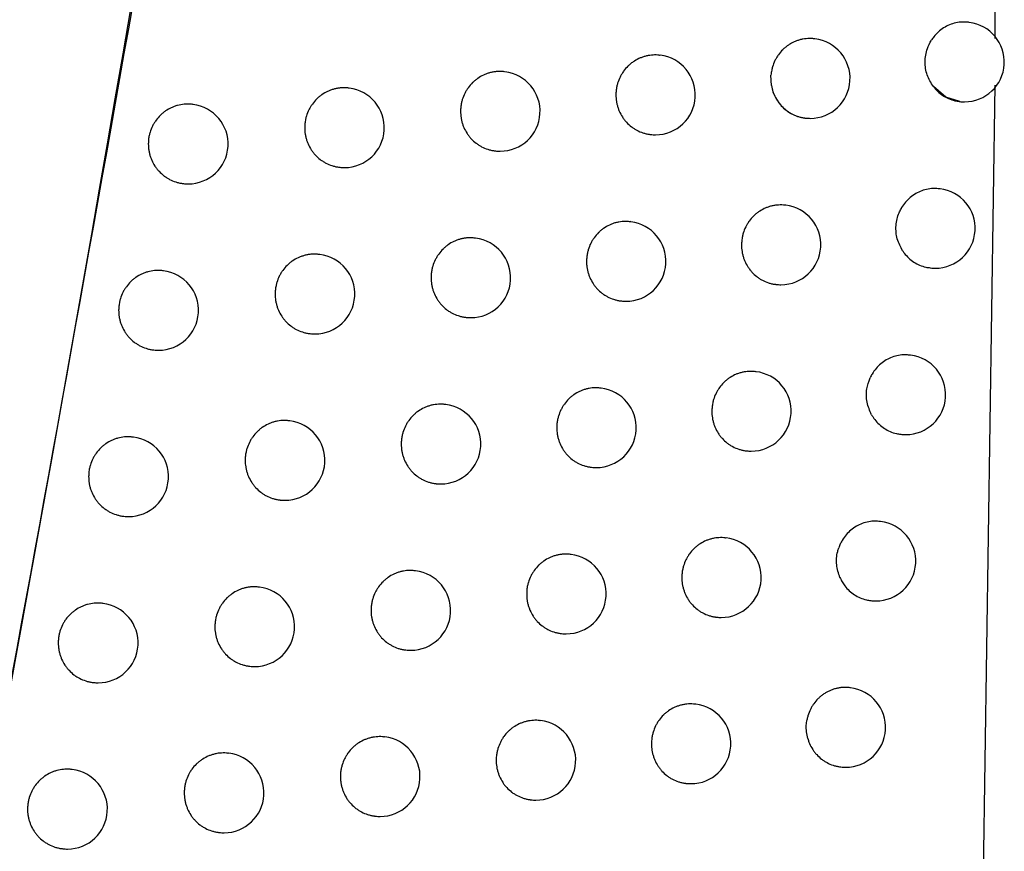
# Model space of a CAD drawing. Header units: millimetres. Extents: x -0.66 to 0.91, y -0.4 to 0.64.
# Tile 38 of 171: x -0.1163 to -0.1039, y 0.0523 to 0.0627. Entities that reach past the tile are written whole.
import ezdxf

# ---------------------------------------------------------------- set-up
doc = ezdxf.new("R2010")
doc.units = ezdxf.units.MM
doc.layers.add('FORMAT', color=7, linetype='Continuous')

msp = doc.modelspace()

# ---------------------------------------------------------------- linework, layer by layer
at = {"layer": 'FORMAT', "color": 7, "linetype": 'Continuous', "lineweight": 25}
for p, q in [((-0.10406, 0.062456), (-0.104149, 0.084525)), ((-0.104387, 0.062657), (-0.104396, 0.062658)), ((-0.106322, 0.06245), (-0.10633, 0.062451)), ((-0.108263, 0.062243), (-0.108271, 0.062244)), ((-0.11021, 0.062037), (-0.110218, 0.062038)), ((-0.106868, 0.061865), (-0.106874, 0.061995)), ((-0.112164, 0.061832), (-0.112172, 0.061833)), ((-0.10453, 0.029505), (-0.104062, 0.061868)), ((-0.104512, 0.061665), (-0.104506, 0.061664)), ((-0.114124, 0.061628), (-0.114132, 0.061629)), ((-0.106447, 0.061457), (-0.106441, 0.061457)), ((-0.108388, 0.061251), (-0.108382, 0.06125)), ((-0.110336, 0.061045), (-0.110329, 0.061044)), ((-0.11229, 0.06084), (-0.112283, 0.060839)), ((-0.11425, 0.060636), (-0.114243, 0.060635)), ((-0.104753, 0.060569), (-0.104761, 0.06057)), ((-0.106689, 0.060362), (-0.106697, 0.060363)), ((-0.108631, 0.060156), (-0.108639, 0.060157)), ((-0.11058, 0.05995), (-0.110588, 0.059951)), ((-0.112535, 0.059745), (-0.112543, 0.059746)), ((-0.114496, 0.059541), (-0.114504, 0.059542)), ((-0.104878, 0.059577), (-0.104872, 0.059576)), ((-0.106814, 0.05937), (-0.106808, 0.059369)), ((-0.108757, 0.059163), (-0.10875, 0.059163)), ((-0.110706, 0.058958), (-0.110699, 0.058957)), ((-0.112661, 0.058753), (-0.112654, 0.058752)), ((-0.114622, 0.058549), (-0.114615, 0.058548)), ((-0.105123, 0.058482), (-0.105132, 0.058483)), ((-0.10706, 0.058275), (-0.107069, 0.058276)), ((-0.109004, 0.058069), (-0.109012, 0.05807)), ((-0.110954, 0.057863), (-0.110962, 0.057864)), ((-0.11291, 0.057659), (-0.112918, 0.05766)), ((-0.114873, 0.057455), (-0.11488, 0.057456)), ((-0.105248, 0.05749), (-0.105242, 0.057489)), ((-0.107186, 0.057283), (-0.107179, 0.057282)), ((-0.10913, 0.057077), (-0.109123, 0.057076)), ((-0.11108, 0.056871), (-0.111073, 0.056871)), ((-0.113036, 0.056667), (-0.113029, 0.056666)), ((-0.114998, 0.056463), (-0.114992, 0.056462)), ((-0.105498, 0.056396), (-0.105506, 0.056397)), ((-0.107437, 0.056189), (-0.107445, 0.05619)), ((-0.109382, 0.055983), (-0.10939, 0.055984)), ((-0.111333, 0.055778), (-0.111341, 0.055779)), ((-0.11329, 0.055573), (-0.113298, 0.055574)), ((-0.115253, 0.055369), (-0.115261, 0.05537)), ((-0.105623, 0.055404), (-0.105617, 0.055403)), ((-0.107562, 0.055197), (-0.107556, 0.055196)), ((-0.109507, 0.054991), (-0.109501, 0.05499)), ((-0.111459, 0.054786), (-0.111452, 0.054785)), ((-0.113416, 0.054581), (-0.113409, 0.05458)), ((-0.115379, 0.054377), (-0.115372, 0.054376)), ((-0.105877, 0.054311), (-0.105886, 0.054312)), ((-0.107817, 0.054104), (-0.107826, 0.054105)), ((-0.109764, 0.053898), (-0.109772, 0.053899)), ((-0.111716, 0.053693), (-0.111724, 0.053694)), ((-0.113674, 0.053488), (-0.113682, 0.053489)), ((-0.115639, 0.053285), (-0.115646, 0.053286)), ((-0.106002, 0.053319), (-0.105996, 0.053318)), ((-0.107943, 0.053112), (-0.107936, 0.053111)), ((-0.109889, 0.052906), (-0.109883, 0.052905)), ((-0.111842, 0.052701), (-0.111835, 0.0527)), ((-0.1138, 0.052496), (-0.113793, 0.052496)), ((-0.115765, 0.052293), (-0.115758, 0.052292))]:
    msp.add_line(p, q, dxfattribs=at)
at = {"layer": 'FORMAT', "color": 7, "linetype": 'Continuous', "lineweight": 25, "flags": 128}
msp.add_lwpolyline([(-0.104506, 0.061664), (-0.104678, 0.061718), (-0.104836, 0.061852)], dxfattribs=at)
at = {"layer": 'FORMAT', "color": 7, "linetype": 'Continuous', "lineweight": 25}
for centre, radius, start, end in [((-0.104446, 0.06216), 0.0005, 270, 83.1656), ((-0.106381, 0.061953), 0.0005, 270, 83.1656), ((-0.108322, 0.061747), 0.0005, 270, 83.1656), ((-0.11027, 0.061541), 0.0005, 270, 83.1656), ((-0.112224, 0.061336), 0.0005, 270, 83.1656), ((-0.10638, 0.061948), 0.000495, 189.6534, 263.0193), ((-0.104446, 0.06216), 0.0005, 263.1656, 270), ((-0.114184, 0.061131), 0.0005, 270, 83.1656), ((-0.106381, 0.061953), 0.0005, 263.1656, 270), ((-0.108322, 0.061747), 0.0005, 263.1656, 270), ((-0.11027, 0.061541), 0.0005, 263.1656, 270), ((-0.112224, 0.061336), 0.0005, 263.1656, 270), ((-0.114184, 0.061131), 0.0005, 263.1656, 270), ((-0.104812, 0.060073), 0.0005, 270, 83.1656), ((-0.106748, 0.059866), 0.0005, 270, 83.1656), ((-0.108691, 0.059659), 0.0005, 270, 83.1656), ((-0.110639, 0.059453), 0.0005, 270, 83.1656), ((-0.112594, 0.059249), 0.0005, 270, 83.1656), ((-0.114556, 0.059044), 0.0005, 270, 83.1656), ((-0.104812, 0.060073), 0.0005, 263.1656, 270), ((-0.106748, 0.059866), 0.0005, 263.1656, 270), ((-0.108691, 0.059659), 0.0005, 263.1656, 270), ((-0.110639, 0.059453), 0.0005, 263.1656, 270), ((-0.112594, 0.059249), 0.0005, 263.1656, 270), ((-0.114556, 0.059044), 0.0005, 263.1656, 270), ((-0.105182, 0.057986), 0.0005, 270, 83.1656), ((-0.10712, 0.057779), 0.0005, 270, 83.1656), ((-0.109064, 0.057573), 0.0005, 270, 83.1656), ((-0.111014, 0.057367), 0.0005, 270, 83.1656), ((-0.11297, 0.057162), 0.0005, 270, 83.1656), ((-0.114932, 0.056958), 0.0005, 270, 83.1656), ((-0.105182, 0.057986), 0.0005, 263.1656, 270), ((-0.10712, 0.057779), 0.0005, 263.1656, 270), ((-0.109064, 0.057573), 0.0005, 263.1656, 270), ((-0.111014, 0.057367), 0.0005, 263.1656, 270), ((-0.11297, 0.057162), 0.0005, 263.1656, 270), ((-0.114932, 0.056958), 0.0005, 263.1656, 270), ((-0.105557, 0.0559), 0.0005, 270, 83.1656), ((-0.107496, 0.055693), 0.0005, 270, 83.1656), ((-0.109441, 0.055487), 0.0005, 270, 83.1656), ((-0.111392, 0.055281), 0.0005, 270, 83.1656), ((-0.11335, 0.055077), 0.0005, 270, 83.1656), ((-0.115313, 0.054873), 0.0005, 270, 83.1656), ((-0.105557, 0.0559), 0.0005, 263.1656, 270), ((-0.107496, 0.055693), 0.0005, 263.1656, 270), ((-0.109441, 0.055487), 0.0005, 263.1656, 270), ((-0.111392, 0.055281), 0.0005, 263.1656, 270), ((-0.11335, 0.055077), 0.0005, 263.1656, 270), ((-0.115313, 0.054873), 0.0005, 263.1656, 270), ((-0.105936, 0.053814), 0.0005, 270, 83.1656), ((-0.107877, 0.053608), 0.0005, 270, 83.1656), ((-0.109823, 0.053402), 0.0005, 270, 83.1656), ((-0.111776, 0.053197), 0.0005, 270, 83.1656), ((-0.113734, 0.052992), 0.0005, 270, 83.1656), ((-0.115698, 0.052788), 0.0005, 270, 83.1656), ((-0.105936, 0.053814), 0.0005, 263.1656, 270), ((-0.107877, 0.053608), 0.0005, 263.1656, 270), ((-0.109823, 0.053402), 0.0005, 263.1656, 270), ((-0.111776, 0.053197), 0.0005, 263.1656, 270), ((-0.113734, 0.052992), 0.0005, 263.1656, 270), ((-0.115698, 0.052788), 0.0005, 263.1656, 270)]:
    msp.add_arc(centre, radius, start, end, dxfattribs=at)
for points, knots in [([(-0.123089, 0.021373), (-0.12168, 0.027961), (-0.118862, 0.041138), (-0.115148, 0.061018), (-0.111776, 0.080972), (-0.109875, 0.094334), (-0.108924, 0.101017)], [0, 0, 0, 0, 0.2497425, 0.4995875, 0.7497419, 1, 1, 1, 1]), ([(-0.109991, 0.093432), (-0.111866, 0.08133), (-0.114736, 0.062808), (-0.119345, 0.03881), (-0.121918, 0.026898), (-0.123119, 0.021337)], [0, 0, 0, 0, 0.501217, 0.767133, 1, 1, 1, 1]), ([(-0.104396, 0.062658), (-0.104421, 0.06266), (-0.104475, 0.062664), (-0.104555, 0.062652), (-0.104635, 0.062627), (-0.104708, 0.062589), (-0.104775, 0.062538), (-0.104826, 0.062484), (-0.104851, 0.062447), (-0.10486, 0.062433)], [0, 0, 0, 0, 0.1424414, 0.2973232, 0.44817, 0.6034154, 0.7538028, 0.908607, 1, 1, 1, 1]), ([(-0.10633, 0.06245), (-0.106336, 0.062451), (-0.106356, 0.062454), (-0.10639, 0.062454), (-0.106431, 0.062453), (-0.106472, 0.062447), (-0.106512, 0.062438), (-0.106552, 0.062425), (-0.10659, 0.062409), (-0.106627, 0.06239), (-0.106662, 0.062367), (-0.106695, 0.062342), (-0.106737, 0.062304), (-0.106773, 0.062261), (-0.106804, 0.062214), (-0.106831, 0.062165), (-0.106851, 0.062112), (-0.106867, 0.062051), (-0.106871, 0.062016), (-0.106874, 0.061995)], [0, 0, 0, 0, 0.023475, 0.077206, 0.129238, 0.18163, 0.235161, 0.289087, 0.341114, 0.393503, 0.447039, 0.500972, 0.552829, 0.658321, 0.712085, 0.763692, 0.868673, 0.922175, 1, 1, 1, 1]), ([(-0.104836, 0.061852), (-0.104865, 0.061899), (-0.104924, 0.061993), (-0.104947, 0.062163), (-0.104924, 0.062315), (-0.104879, 0.062398), (-0.10486, 0.062433)], [0, 0, 0, 0, 0.269939, 0.539878, 0.809842, 1, 1, 1, 1]), ([(-0.108271, 0.062243), (-0.108278, 0.062244), (-0.108298, 0.062248), (-0.108332, 0.062248), (-0.108373, 0.062246), (-0.108414, 0.06224), (-0.108454, 0.062231), (-0.108494, 0.062218), (-0.108545, 0.062197), (-0.108593, 0.062169), (-0.108638, 0.062135), (-0.108679, 0.062098), (-0.108716, 0.062055), (-0.108746, 0.062008), (-0.108773, 0.061959), (-0.108794, 0.061906), (-0.108809, 0.061848), (-0.108817, 0.061799), (-0.108818, 0.061764), (-0.108818, 0.061747)], [0, 0, 0, 0, 0.0233892, 0.0743717, 0.1236722, 0.1733148, 0.2240371, 0.2751327, 0.3244273, 0.4246969, 0.4757934, 0.524987, 0.6250543, 0.6760497, 0.7250973, 0.8248671, 0.8757101, 0.9375092, 1, 1, 1, 1]), ([(-0.110219, 0.062037), (-0.110225, 0.062038), (-0.110246, 0.062042), (-0.11028, 0.062042), (-0.110321, 0.06204), (-0.110362, 0.062034), (-0.110403, 0.062025), (-0.110442, 0.062012), (-0.110494, 0.061991), (-0.110542, 0.061963), (-0.110586, 0.061929), (-0.110628, 0.061892), (-0.110664, 0.061849), (-0.110695, 0.061802), (-0.110722, 0.061753), (-0.110743, 0.061701), (-0.110758, 0.061643), (-0.110766, 0.061594), (-0.110767, 0.061559), (-0.110767, 0.061541)], [0, 0, 0, 0, 0.02425, 0.075177, 0.124374, 0.173913, 0.224529, 0.275517, 0.324709, 0.424767, 0.475754, 0.524892, 0.624841, 0.675774, 0.724835, 0.824629, 0.875481, 0.937394, 1, 1, 1, 1]), ([(-0.112172, 0.061832), (-0.112179, 0.061833), (-0.1122, 0.061837), (-0.112234, 0.061837), (-0.112276, 0.061835), (-0.112317, 0.061829), (-0.112357, 0.06182), (-0.112397, 0.061807), (-0.112448, 0.061786), (-0.112497, 0.061758), (-0.112541, 0.061724), (-0.112583, 0.061687), (-0.11262, 0.061644), (-0.11265, 0.061598), (-0.112677, 0.061548), (-0.112698, 0.061496), (-0.112713, 0.061438), (-0.112721, 0.061389), (-0.112722, 0.061354), (-0.112723, 0.061336)], [0, 0, 0, 0, 0.024856, 0.075744, 0.124869, 0.174334, 0.224875, 0.275788, 0.32491, 0.424823, 0.475735, 0.524835, 0.624705, 0.675594, 0.724665, 0.824476, 0.875335, 0.937321, 1, 1, 1, 1]), ([(-0.106868, 0.061865), (-0.106862, 0.061839), (-0.106854, 0.0618), (-0.106829, 0.061737), (-0.106803, 0.061687), (-0.106771, 0.061642), (-0.106735, 0.0616), (-0.106695, 0.061562), (-0.10665, 0.061531), (-0.106603, 0.061503), (-0.106552, 0.061481), (-0.106499, 0.061466), (-0.106468, 0.06146), (-0.106451, 0.061458), (-0.106447, 0.061458)], [0, 0, 0, 0, 0.12371, 0.1883, 0.31967, 0.386604, 0.451318, 0.582927, 0.649976, 0.714981, 0.84718, 0.914528, 0.979845, 1, 1, 1, 1]), ([(-0.104836, 0.061852), (-0.104836, 0.061851), (-0.104819, 0.06183), (-0.104782, 0.061788), (-0.104717, 0.061738), (-0.104645, 0.061699), (-0.104576, 0.061674), (-0.10453, 0.061668), (-0.104512, 0.061666)], [0, 0, 0, 0, 0.0016477, 0.2112431, 0.4268396, 0.6378323, 0.8548596, 1, 1, 1, 1]), ([(-0.108818, 0.061747), (-0.108818, 0.061733), (-0.108817, 0.061705), (-0.108812, 0.061664), (-0.108804, 0.061622), (-0.108792, 0.061582), (-0.108772, 0.06153), (-0.108745, 0.061481), (-0.108713, 0.061435), (-0.108677, 0.061393), (-0.108636, 0.061355), (-0.108591, 0.061324), (-0.108544, 0.061296), (-0.108493, 0.061274), (-0.10844, 0.06126), (-0.108409, 0.061253), (-0.108392, 0.061252), (-0.108388, 0.061252)], [0, 0, 0, 0, 0.056829, 0.114053, 0.172523, 0.231423, 0.288252, 0.403837, 0.462731, 0.519624, 0.635334, 0.694287, 0.751335, 0.867359, 0.926472, 0.983691, 1, 1, 1, 1]), ([(-0.114132, 0.061627), (-0.114139, 0.061629), (-0.11416, 0.061633), (-0.114195, 0.061633), (-0.11425, 0.06163), (-0.114305, 0.06162), (-0.114358, 0.061603), (-0.11441, 0.061582), (-0.114458, 0.061554), (-0.114503, 0.06152), (-0.114544, 0.061483), (-0.114581, 0.06144), (-0.114612, 0.061393), (-0.114639, 0.061344), (-0.11466, 0.061292), (-0.114675, 0.061234), (-0.114683, 0.061185), (-0.114684, 0.06115), (-0.114685, 0.061132)], [0, 0, 0, 0, 0.025226, 0.076096, 0.125184, 0.225027, 0.275902, 0.324989, 0.424831, 0.475705, 0.524788, 0.624623, 0.675494, 0.724573, 0.824399, 0.875266, 0.937286, 1, 1, 1, 1]), ([(-0.110767, 0.061541), (-0.110767, 0.061527), (-0.110766, 0.0615), (-0.110761, 0.061458), (-0.110753, 0.061417), (-0.110741, 0.061376), (-0.110721, 0.061324), (-0.110694, 0.061275), (-0.110662, 0.061229), (-0.110626, 0.061187), (-0.110584, 0.061149), (-0.110539, 0.061118), (-0.110491, 0.06109), (-0.11044, 0.061068), (-0.110387, 0.061054), (-0.110356, 0.061047), (-0.110339, 0.061046), (-0.110336, 0.061046)], [0, 0, 0, 0, 0.056931, 0.114257, 0.172831, 0.231836, 0.288766, 0.404561, 0.463563, 0.520524, 0.636378, 0.695407, 0.752448, 0.868461, 0.927572, 0.984705, 1, 1, 1, 1]), ([(-0.112723, 0.061336), (-0.112723, 0.061322), (-0.112722, 0.061295), (-0.112717, 0.061253), (-0.112708, 0.061212), (-0.112696, 0.061171), (-0.112676, 0.061119), (-0.112649, 0.06107), (-0.112616, 0.061024), (-0.11258, 0.060982), (-0.112539, 0.060944), (-0.112493, 0.060912), (-0.112445, 0.060885), (-0.112394, 0.060863), (-0.112341, 0.060849), (-0.11231, 0.060842), (-0.112293, 0.060841), (-0.11229, 0.060841)], [0, 0, 0, 0, 0.057, 0.114397, 0.173041, 0.232117, 0.289118, 0.405055, 0.46413, 0.521139, 0.637092, 0.696175, 0.753211, 0.869221, 0.928332, 0.985407, 1, 1, 1, 1]), ([(-0.114685, 0.061132), (-0.114684, 0.061118), (-0.114684, 0.061091), (-0.114678, 0.061049), (-0.11467, 0.061007), (-0.114658, 0.060967), (-0.114637, 0.060915), (-0.114611, 0.060865), (-0.114578, 0.06082), (-0.114541, 0.060777), (-0.1145, 0.06074), (-0.114454, 0.060708), (-0.114406, 0.06068), (-0.114355, 0.060658), (-0.114301, 0.060644), (-0.11427, 0.060637), (-0.114253, 0.060637), (-0.11425, 0.060637)], [0, 0, 0, 0, 0.057038, 0.114472, 0.173155, 0.23227, 0.289308, 0.405323, 0.464437, 0.521474, 0.637486, 0.6966, 0.753639, 0.869654, 0.928769, 0.985814, 1, 1, 1, 1]), ([(-0.104762, 0.060569), (-0.104781, 0.060571), (-0.104828, 0.060576), (-0.104902, 0.060568), (-0.104982, 0.060547), (-0.105058, 0.060511), (-0.105126, 0.060463), (-0.105186, 0.060403), (-0.105223, 0.060353), (-0.10524, 0.060323), (-0.105242, 0.060318)], [0, 0, 0, 0, 0.103722, 0.246249, 0.392907, 0.535436, 0.682132, 0.824044, 0.970126, 1, 1, 1, 1]), ([(-0.106697, 0.060362), (-0.106704, 0.060363), (-0.106723, 0.060367), (-0.106757, 0.060367), (-0.106798, 0.060365), (-0.106839, 0.060359), (-0.10688, 0.06035), (-0.106919, 0.060337), (-0.10697, 0.060316), (-0.107019, 0.060288), (-0.107063, 0.060254), (-0.107104, 0.060217), (-0.107141, 0.060174), (-0.107171, 0.060127), (-0.107198, 0.060078), (-0.107219, 0.060025), (-0.107233, 0.059967), (-0.107241, 0.059918), (-0.107242, 0.059883), (-0.107243, 0.059866)], [0, 0, 0, 0, 0.0225355, 0.0735697, 0.1229722, 0.1727174, 0.2235443, 0.2747454, 0.3241429, 0.4246245, 0.475831, 0.525082, 0.6252703, 0.6763304, 0.7253651, 0.8251126, 0.8759471, 0.9376282, 1, 1, 1, 1]), ([(-0.10522, 0.05979), (-0.105247, 0.059839), (-0.105299, 0.059937), (-0.105312, 0.060108), (-0.105284, 0.060237), (-0.10525, 0.060302), (-0.105242, 0.060318)], [0, 0, 0, 0, 0.301002, 0.602003, 0.903028, 1, 1, 1, 1]), ([(-0.10864, 0.060155), (-0.108646, 0.060156), (-0.108666, 0.06016), (-0.1087, 0.06016), (-0.108742, 0.060158), (-0.108782, 0.060153), (-0.108823, 0.060144), (-0.108863, 0.060131), (-0.108914, 0.060109), (-0.108962, 0.060081), (-0.109006, 0.060048), (-0.109048, 0.06001), (-0.109084, 0.059967), (-0.109115, 0.059921), (-0.109142, 0.059871), (-0.109163, 0.059819), (-0.109177, 0.059761), (-0.109185, 0.059712), (-0.109187, 0.059677), (-0.109187, 0.059659)], [0, 0, 0, 0, 0.023589, 0.07456, 0.123837, 0.173456, 0.224154, 0.275225, 0.324496, 0.424718, 0.475789, 0.52497, 0.62501, 0.675991, 0.725041, 0.824816, 0.875661, 0.937485, 1, 1, 1, 1]), ([(-0.110588, 0.05995), (-0.110595, 0.059951), (-0.110615, 0.059955), (-0.11065, 0.059955), (-0.110691, 0.059953), (-0.110732, 0.059947), (-0.110773, 0.059938), (-0.110812, 0.059925), (-0.110864, 0.059904), (-0.110912, 0.059876), (-0.110956, 0.059842), (-0.110998, 0.059805), (-0.111034, 0.059762), (-0.111065, 0.059715), (-0.111092, 0.059666), (-0.111113, 0.059613), (-0.111128, 0.059555), (-0.111136, 0.059507), (-0.111137, 0.059472), (-0.111137, 0.059454)], [0, 0, 0, 0, 0.024385, 0.075304, 0.124485, 0.174008, 0.224607, 0.275579, 0.324756, 0.424782, 0.475752, 0.524882, 0.624813, 0.675736, 0.7248, 0.824597, 0.875451, 0.937379, 1, 1, 1, 1]), ([(-0.107243, 0.059866), (-0.107243, 0.059852), (-0.107242, 0.059824), (-0.107237, 0.059783), (-0.107229, 0.059741), (-0.107217, 0.059701), (-0.107197, 0.059649), (-0.10717, 0.0596), (-0.107138, 0.059555), (-0.107103, 0.059512), (-0.107062, 0.059475), (-0.107017, 0.059443), (-0.10697, 0.059415), (-0.106919, 0.059393), (-0.106866, 0.059379), (-0.106835, 0.059372), (-0.106818, 0.059371), (-0.106814, 0.059371)], [0, 0, 0, 0, 0.056726, 0.113847, 0.172212, 0.231006, 0.287732, 0.403107, 0.461892, 0.518717, 0.634283, 0.693159, 0.750215, 0.866251, 0.925366, 0.982671, 1, 1, 1, 1]), ([(-0.10522, 0.05979), (-0.105214, 0.05978), (-0.105192, 0.059749), (-0.105147, 0.0597), (-0.105082, 0.059649), (-0.105009, 0.05961), (-0.10494, 0.059586), (-0.104895, 0.059581), (-0.104877, 0.059579)], [0, 0, 0, 0, 0.080587, 0.274509, 0.47399, 0.669103, 0.869803, 1, 1, 1, 1]), ([(-0.112543, 0.059745), (-0.11255, 0.059746), (-0.112571, 0.05975), (-0.112605, 0.05975), (-0.112647, 0.059748), (-0.112688, 0.059742), (-0.112728, 0.059733), (-0.112768, 0.05972), (-0.112819, 0.059699), (-0.112868, 0.059671), (-0.112912, 0.059637), (-0.112954, 0.0596), (-0.112991, 0.059557), (-0.113022, 0.05951), (-0.113049, 0.059461), (-0.113069, 0.059409), (-0.113084, 0.059351), (-0.113092, 0.059302), (-0.113093, 0.059267), (-0.113094, 0.059249)], [0, 0, 0, 0, 0.024938, 0.075821, 0.124936, 0.174392, 0.224924, 0.275827, 0.32494, 0.424835, 0.475737, 0.524832, 0.624692, 0.675577, 0.724649, 0.824461, 0.875321, 0.937314, 1, 1, 1, 1]), ([(-0.114504, 0.05954), (-0.114511, 0.059542), (-0.114532, 0.059546), (-0.114567, 0.059546), (-0.114622, 0.059543), (-0.114677, 0.059533), (-0.11473, 0.059516), (-0.114782, 0.059495), (-0.11483, 0.059467), (-0.114875, 0.059433), (-0.114916, 0.059396), (-0.114953, 0.059353), (-0.114984, 0.059306), (-0.115011, 0.059257), (-0.115032, 0.059205), (-0.115047, 0.059147), (-0.115055, 0.059098), (-0.115056, 0.059063), (-0.115057, 0.059045)], [0, 0, 0, 0, 0.025264, 0.076132, 0.125216, 0.225052, 0.275923, 0.325007, 0.424842, 0.475713, 0.524795, 0.624626, 0.675494, 0.724574, 0.8244, 0.875266, 0.937286, 1, 1, 1, 1]), ([(-0.109187, 0.059659), (-0.109187, 0.059646), (-0.109186, 0.059618), (-0.109181, 0.059576), (-0.109173, 0.059535), (-0.109161, 0.059495), (-0.10914, 0.059442), (-0.109114, 0.059393), (-0.109082, 0.059348), (-0.109046, 0.059305), (-0.109005, 0.059268), (-0.10896, 0.059236), (-0.108912, 0.059208), (-0.108861, 0.059186), (-0.108808, 0.059172), (-0.108778, 0.059165), (-0.10876, 0.059164), (-0.108757, 0.059164)], [0, 0, 0, 0, 0.056852, 0.1141, 0.172593, 0.231516, 0.288368, 0.404002, 0.46292, 0.519829, 0.635572, 0.694542, 0.751589, 0.867612, 0.926724, 0.983924, 1, 1, 1, 1]), ([(-0.111137, 0.059454), (-0.111137, 0.05944), (-0.111136, 0.059412), (-0.111131, 0.059371), (-0.111123, 0.059329), (-0.111111, 0.059289), (-0.111091, 0.059237), (-0.111064, 0.059187), (-0.111031, 0.059142), (-0.110995, 0.0591), (-0.110954, 0.059062), (-0.110909, 0.05903), (-0.110861, 0.059002), (-0.11081, 0.058981), (-0.110757, 0.058967), (-0.110726, 0.058959), (-0.110709, 0.058959), (-0.110705, 0.058959)], [0, 0, 0, 0, 0.056946, 0.114288, 0.172877, 0.231897, 0.288844, 0.40467, 0.463688, 0.520659, 0.636535, 0.695576, 0.752616, 0.868629, 0.92774, 0.984861, 1, 1, 1, 1]), ([(-0.113094, 0.059249), (-0.113094, 0.059235), (-0.113093, 0.059208), (-0.113088, 0.059166), (-0.113079, 0.059125), (-0.113067, 0.059084), (-0.113047, 0.059032), (-0.11302, 0.058982), (-0.112988, 0.058937), (-0.112951, 0.058895), (-0.11291, 0.058857), (-0.112864, 0.058825), (-0.112816, 0.058797), (-0.112765, 0.058776), (-0.112712, 0.058762), (-0.112681, 0.058755), (-0.112664, 0.058754), (-0.112661, 0.058754)], [0, 0, 0, 0, 0.057009, 0.114414, 0.173067, 0.232152, 0.289161, 0.405116, 0.4642, 0.521215, 0.637181, 0.69627, 0.753307, 0.869318, 0.928429, 0.985497, 1, 1, 1, 1]), ([(-0.115057, 0.059045), (-0.115056, 0.059031), (-0.115056, 0.059004), (-0.115051, 0.058962), (-0.115042, 0.058921), (-0.11503, 0.05888), (-0.115009, 0.058828), (-0.114983, 0.058778), (-0.11495, 0.058733), (-0.114914, 0.05869), (-0.114872, 0.058653), (-0.114826, 0.058621), (-0.114778, 0.058593), (-0.114727, 0.058571), (-0.114673, 0.058557), (-0.114642, 0.05855), (-0.114625, 0.05855), (-0.114622, 0.05855)], [0, 0, 0, 0, 0.057041, 0.114478, 0.173164, 0.232282, 0.289323, 0.405343, 0.464461, 0.521501, 0.637519, 0.696635, 0.753675, 0.869692, 0.928808, 0.985851, 1, 1, 1, 1]), ([(-0.105132, 0.058482), (-0.105151, 0.058484), (-0.105198, 0.058489), (-0.105273, 0.058481), (-0.105353, 0.05846), (-0.105429, 0.058424), (-0.105497, 0.058376), (-0.105557, 0.058317), (-0.105595, 0.058263), (-0.105618, 0.058222), (-0.105626, 0.058205), (-0.10563, 0.058197)], [0, 0, 0, 0, 0.097846, 0.231598, 0.369228, 0.502978, 0.640636, 0.773854, 0.91098, 0.95542, 1, 1, 1, 1]), ([(-0.107069, 0.058275), (-0.107075, 0.058276), (-0.107095, 0.05828), (-0.107129, 0.05828), (-0.10717, 0.058278), (-0.107211, 0.058272), (-0.107251, 0.058263), (-0.107291, 0.058251), (-0.107342, 0.058229), (-0.107391, 0.058201), (-0.107435, 0.058167), (-0.107476, 0.05813), (-0.107513, 0.058087), (-0.107543, 0.05804), (-0.10757, 0.057991), (-0.107591, 0.057938), (-0.107605, 0.05788), (-0.107613, 0.057831), (-0.107614, 0.057796), (-0.107615, 0.057779)], [0, 0, 0, 0, 0.022793, 0.073812, 0.123184, 0.1729, 0.223696, 0.274866, 0.324233, 0.424652, 0.475826, 0.52506, 0.625213, 0.676254, 0.725292, 0.825045, 0.875882, 0.937595, 1, 1, 1, 1]), ([(-0.105611, 0.057735), (-0.105633, 0.057786), (-0.105678, 0.057888), (-0.105681, 0.058054), (-0.105646, 0.058151), (-0.10563, 0.058197)], [0, 0, 0, 0, 0.3492, 0.698399, 1, 1, 1, 1]), ([(-0.109013, 0.058069), (-0.109019, 0.05807), (-0.109039, 0.058074), (-0.109074, 0.058074), (-0.109115, 0.058072), (-0.109156, 0.058066), (-0.109196, 0.058057), (-0.109236, 0.058044), (-0.109287, 0.058023), (-0.109335, 0.057995), (-0.10938, 0.057961), (-0.109421, 0.057924), (-0.109458, 0.057881), (-0.109488, 0.057834), (-0.109515, 0.057785), (-0.109536, 0.057732), (-0.109551, 0.057674), (-0.109559, 0.057625), (-0.10956, 0.05759), (-0.10956, 0.057573)], [0, 0, 0, 0, 0.023775, 0.074734, 0.123989, 0.173586, 0.224261, 0.27531, 0.32456, 0.424736, 0.475785, 0.524954, 0.624969, 0.675936, 0.724989, 0.824769, 0.875615, 0.937462, 1, 1, 1, 1]), ([(-0.110962, 0.057863), (-0.110969, 0.057864), (-0.11099, 0.057868), (-0.111024, 0.057868), (-0.111065, 0.057866), (-0.111106, 0.057861), (-0.111147, 0.057851), (-0.111187, 0.057839), (-0.111238, 0.057817), (-0.111286, 0.057789), (-0.111331, 0.057756), (-0.111372, 0.057718), (-0.111409, 0.057675), (-0.11144, 0.057629), (-0.111467, 0.057579), (-0.111487, 0.057527), (-0.111502, 0.057469), (-0.11151, 0.05742), (-0.111511, 0.057385), (-0.111512, 0.057367)], [0, 0, 0, 0, 0.02451, 0.075421, 0.124587, 0.174095, 0.224679, 0.275636, 0.324798, 0.424796, 0.475751, 0.524873, 0.624788, 0.675702, 0.724767, 0.824568, 0.875423, 0.937365, 1, 1, 1, 1]), ([(-0.107615, 0.057779), (-0.107615, 0.057765), (-0.107614, 0.057737), (-0.107609, 0.057696), (-0.107601, 0.057655), (-0.107589, 0.057614), (-0.107569, 0.057562), (-0.107542, 0.057513), (-0.10751, 0.057468), (-0.107475, 0.057425), (-0.107434, 0.057388), (-0.107389, 0.057356), (-0.107341, 0.057328), (-0.107291, 0.057306), (-0.107238, 0.057292), (-0.107207, 0.057285), (-0.10719, 0.057284), (-0.107186, 0.057284)], [0, 0, 0, 0, 0.056756, 0.113907, 0.172303, 0.231128, 0.287884, 0.40332, 0.462137, 0.518982, 0.634591, 0.69349, 0.750544, 0.866578, 0.925693, 0.982974, 1, 1, 1, 1]), ([(-0.105611, 0.057735), (-0.105605, 0.057725), (-0.105593, 0.057704), (-0.105563, 0.057662), (-0.105517, 0.057613), (-0.105452, 0.057562), (-0.105379, 0.057523), (-0.10531, 0.057499), (-0.105265, 0.057494), (-0.105248, 0.057492)], [0, 0, 0, 0, 0.078379, 0.157181, 0.335142, 0.518208, 0.69717, 0.881262, 1, 1, 1, 1]), ([(-0.112918, 0.057658), (-0.112925, 0.05766), (-0.112946, 0.057663), (-0.112981, 0.057663), (-0.113022, 0.057662), (-0.113063, 0.057656), (-0.113104, 0.057647), (-0.113144, 0.057634), (-0.113195, 0.057612), (-0.113244, 0.057585), (-0.113288, 0.057551), (-0.113329, 0.057513), (-0.113366, 0.057471), (-0.113397, 0.057424), (-0.113424, 0.057375), (-0.113445, 0.057322), (-0.11346, 0.057264), (-0.113468, 0.057216), (-0.113469, 0.05718), (-0.11347, 0.057163)], [0, 0, 0, 0, 0.025011, 0.0758893, 0.1249962, 0.174444, 0.2249673, 0.2758622, 0.3249672, 0.4248464, 0.4757402, 0.5248312, 0.6246823, 0.6755621, 0.7246347, 0.8244484, 0.8753089, 0.937308, 1, 1, 1, 1]), ([(-0.10956, 0.057573), (-0.10956, 0.057559), (-0.10956, 0.057531), (-0.109554, 0.05749), (-0.109546, 0.057448), (-0.109534, 0.057408), (-0.109514, 0.057356), (-0.109487, 0.057306), (-0.109455, 0.057261), (-0.109419, 0.057219), (-0.109378, 0.057181), (-0.109333, 0.057149), (-0.109285, 0.057122), (-0.109234, 0.0571), (-0.109181, 0.057086), (-0.109151, 0.057079), (-0.109133, 0.057078), (-0.10913, 0.057078)], [0, 0, 0, 0, 0.056874, 0.114142, 0.172657, 0.231603, 0.288477, 0.404154, 0.463094, 0.520018, 0.635791, 0.694778, 0.751824, 0.867846, 0.926958, 0.984141, 1, 1, 1, 1]), ([(-0.114881, 0.057454), (-0.114887, 0.057455), (-0.114908, 0.057459), (-0.114943, 0.057459), (-0.114999, 0.057457), (-0.115054, 0.057447), (-0.115107, 0.05743), (-0.115158, 0.057408), (-0.115207, 0.057381), (-0.115251, 0.057347), (-0.115293, 0.057309), (-0.11533, 0.057267), (-0.115361, 0.05722), (-0.115388, 0.057171), (-0.115409, 0.057119), (-0.115424, 0.057061), (-0.115432, 0.057012), (-0.115433, 0.056977), (-0.115433, 0.056959)], [0, 0, 0, 0, 0.025295, 0.076162, 0.125243, 0.225074, 0.275942, 0.325023, 0.424854, 0.475722, 0.524802, 0.62463, 0.675497, 0.724576, 0.824402, 0.875268, 0.937288, 1, 1, 1, 1]), ([(-0.111512, 0.057367), (-0.111512, 0.057354), (-0.111511, 0.057326), (-0.111506, 0.057284), (-0.111497, 0.057243), (-0.111485, 0.057202), (-0.111465, 0.05715), (-0.111438, 0.057101), (-0.111406, 0.057056), (-0.11137, 0.057013), (-0.111329, 0.056976), (-0.111283, 0.056944), (-0.111235, 0.056916), (-0.111184, 0.056894), (-0.111131, 0.05688), (-0.1111, 0.056873), (-0.111083, 0.056872), (-0.11108, 0.056872)], [0, 0, 0, 0, 0.05696, 0.114316, 0.172919, 0.231954, 0.288914, 0.404769, 0.463801, 0.520783, 0.636678, 0.69573, 0.75277, 0.868782, 0.927893, 0.985003, 1, 1, 1, 1]), ([(-0.11347, 0.057163), (-0.113469, 0.057149), (-0.113469, 0.057121), (-0.113463, 0.05708), (-0.113455, 0.057038), (-0.113443, 0.056998), (-0.113422, 0.056945), (-0.113396, 0.056896), (-0.113363, 0.056851), (-0.113327, 0.056808), (-0.113285, 0.056771), (-0.11324, 0.056739), (-0.113192, 0.056711), (-0.11314, 0.056689), (-0.113087, 0.056675), (-0.113056, 0.056668), (-0.113039, 0.056668), (-0.113036, 0.056667)], [0, 0, 0, 0, 0.0570165, 0.1144289, 0.17309, 0.2321825, 0.289199, 0.4051691, 0.4642612, 0.5212818, 0.6372595, 0.6963549, 0.7533922, 0.8694033, 0.9285154, 0.9855777, 1, 1, 1, 1]), ([(-0.115433, 0.056959), (-0.115433, 0.056945), (-0.115432, 0.056917), (-0.115427, 0.056876), (-0.115419, 0.056834), (-0.115407, 0.056794), (-0.115386, 0.056742), (-0.115359, 0.056692), (-0.115326, 0.056647), (-0.11529, 0.056604), (-0.115248, 0.056567), (-0.115203, 0.056535), (-0.115154, 0.056507), (-0.115103, 0.056485), (-0.115049, 0.056471), (-0.115019, 0.056464), (-0.115002, 0.056463), (-0.114998, 0.056463)], [0, 0, 0, 0, 0.057043, 0.114483, 0.173171, 0.232291, 0.289334, 0.405359, 0.464479, 0.521521, 0.637543, 0.696662, 0.753703, 0.869722, 0.92884, 0.985882, 1, 1, 1, 1]), ([(-0.105506, 0.056396), (-0.105526, 0.056398), (-0.105573, 0.056403), (-0.105648, 0.056395), (-0.105728, 0.056373), (-0.105804, 0.056338), (-0.105872, 0.05629), (-0.105932, 0.05623), (-0.105975, 0.05617), (-0.106005, 0.056115), (-0.106017, 0.056082), (-0.106023, 0.056066)], [0, 0, 0, 0, 0.091181, 0.215217, 0.342848, 0.466878, 0.59453, 0.718107, 0.845306, 0.922226, 1, 1, 1, 1]), ([(-0.107445, 0.056189), (-0.107451, 0.05619), (-0.107471, 0.056194), (-0.107505, 0.056194), (-0.107546, 0.056192), (-0.107587, 0.056187), (-0.107628, 0.056177), (-0.107668, 0.056165), (-0.107719, 0.056143), (-0.107767, 0.056115), (-0.107811, 0.056081), (-0.107853, 0.056044), (-0.107889, 0.056001), (-0.10792, 0.055954), (-0.107947, 0.055905), (-0.107967, 0.055852), (-0.107982, 0.055794), (-0.10799, 0.055746), (-0.107991, 0.055711), (-0.107992, 0.055693)], [0, 0, 0, 0, 0.023033, 0.074038, 0.123382, 0.173069, 0.223836, 0.274978, 0.324317, 0.424678, 0.475821, 0.52504, 0.625159, 0.676182, 0.725224, 0.824982, 0.875821, 0.937565, 1, 1, 1, 1]), ([(-0.10939, 0.055983), (-0.109397, 0.055984), (-0.109417, 0.055988), (-0.109451, 0.055988), (-0.109492, 0.055986), (-0.109533, 0.05598), (-0.109574, 0.055971), (-0.109614, 0.055958), (-0.109665, 0.055937), (-0.109713, 0.055909), (-0.109757, 0.055875), (-0.109799, 0.055838), (-0.109835, 0.055795), (-0.109866, 0.055748), (-0.109893, 0.055699), (-0.109914, 0.055647), (-0.109929, 0.055589), (-0.109937, 0.05554), (-0.109938, 0.055505), (-0.109938, 0.055487)], [0, 0, 0, 0, 0.023946, 0.074895, 0.12413, 0.173706, 0.224361, 0.275389, 0.324618, 0.424754, 0.475781, 0.524939, 0.624931, 0.675886, 0.724942, 0.824725, 0.875574, 0.937441, 1, 1, 1, 1]), ([(-0.106008, 0.055693), (-0.106025, 0.055746), (-0.10606, 0.055852), (-0.106049, 0.055983), (-0.106028, 0.056051), (-0.106023, 0.056066)], [0, 0, 0, 0, 0.438422, 0.876844, 1, 1, 1, 1]), ([(-0.111341, 0.055777), (-0.111348, 0.055779), (-0.111368, 0.055782), (-0.111403, 0.055782), (-0.111444, 0.055781), (-0.111485, 0.055775), (-0.111526, 0.055766), (-0.111566, 0.055753), (-0.111617, 0.055732), (-0.111665, 0.055704), (-0.11171, 0.05567), (-0.111751, 0.055632), (-0.111788, 0.05559), (-0.111819, 0.055543), (-0.111846, 0.055494), (-0.111866, 0.055441), (-0.111881, 0.055383), (-0.111889, 0.055335), (-0.11189, 0.055299), (-0.111891, 0.055282)], [0, 0, 0, 0, 0.024623, 0.075527, 0.12468, 0.174175, 0.224745, 0.275688, 0.324838, 0.424809, 0.47575, 0.524865, 0.624766, 0.675672, 0.724739, 0.824542, 0.875398, 0.937353, 1, 1, 1, 1]), ([(-0.107992, 0.055693), (-0.107991, 0.055679), (-0.107991, 0.055652), (-0.107986, 0.05561), (-0.107977, 0.055569), (-0.107965, 0.055528), (-0.107945, 0.055476), (-0.107919, 0.055427), (-0.107887, 0.055382), (-0.107851, 0.055339), (-0.10781, 0.055302), (-0.107765, 0.05527), (-0.107718, 0.055242), (-0.107667, 0.05522), (-0.107614, 0.055206), (-0.107583, 0.055199), (-0.107566, 0.055198), (-0.107562, 0.055198)], [0, 0, 0, 0, 0.056784, 0.113963, 0.172387, 0.231241, 0.288025, 0.403519, 0.462365, 0.519229, 0.634878, 0.693798, 0.750851, 0.866883, 0.925999, 0.983256, 1, 1, 1, 1]), ([(-0.106008, 0.055693), (-0.105999, 0.055675), (-0.105981, 0.055638), (-0.105943, 0.055582), (-0.105892, 0.055526), (-0.105827, 0.055476), (-0.105754, 0.055437), (-0.105685, 0.055413), (-0.10564, 0.055408), (-0.105622, 0.055405)], [0, 0, 0, 0, 0.117986, 0.237764, 0.398873, 0.564609, 0.726548, 0.893133, 1, 1, 1, 1]), ([(-0.113298, 0.055573), (-0.113305, 0.055574), (-0.113326, 0.055578), (-0.113361, 0.055578), (-0.113402, 0.055576), (-0.113443, 0.05557), (-0.113484, 0.055561), (-0.113524, 0.055548), (-0.113575, 0.055527), (-0.113623, 0.055499), (-0.113668, 0.055465), (-0.113709, 0.055428), (-0.113746, 0.055385), (-0.113777, 0.055339), (-0.113804, 0.055289), (-0.113825, 0.055237), (-0.11384, 0.055179), (-0.113848, 0.05513), (-0.113849, 0.055095), (-0.11385, 0.055077)], [0, 0, 0, 0, 0.025076, 0.07595, 0.12505, 0.174491, 0.225006, 0.275894, 0.324992, 0.424857, 0.475744, 0.524831, 0.624675, 0.67555, 0.724624, 0.824438, 0.875299, 0.937303, 1, 1, 1, 1]), ([(-0.109938, 0.055487), (-0.109938, 0.055473), (-0.109937, 0.055446), (-0.109932, 0.055404), (-0.109924, 0.055363), (-0.109912, 0.055322), (-0.109892, 0.05527), (-0.109865, 0.055221), (-0.109833, 0.055175), (-0.109797, 0.055133), (-0.109756, 0.055095), (-0.10971, 0.055064), (-0.109663, 0.055036), (-0.109612, 0.055014), (-0.109559, 0.055), (-0.109528, 0.054993), (-0.109511, 0.054992), (-0.109507, 0.054992)], [0, 0, 0, 0, 0.056893, 0.114182, 0.172717, 0.231683, 0.288576, 0.404294, 0.463256, 0.520193, 0.635994, 0.694996, 0.752041, 0.868061, 0.927174, 0.98434, 1, 1, 1, 1]), ([(-0.115261, 0.055369), (-0.115268, 0.05537), (-0.115289, 0.055374), (-0.115324, 0.055374), (-0.115379, 0.055371), (-0.115434, 0.055361), (-0.115488, 0.055344), (-0.115539, 0.055323), (-0.115588, 0.055295), (-0.115632, 0.055261), (-0.115674, 0.055224), (-0.115711, 0.055182), (-0.115742, 0.055135), (-0.115769, 0.055086), (-0.11579, 0.055033), (-0.115805, 0.054975), (-0.115813, 0.054926), (-0.115814, 0.054891), (-0.115814, 0.054874)], [0, 0, 0, 0, 0.0253206, 0.076186, 0.1252657, 0.2250925, 0.275959, 0.3250385, 0.424865, 0.4757315, 0.5248106, 0.6246363, 0.6755023, 0.7245811, 0.8244062, 0.8752719, 0.9372896, 1, 1, 1, 1]), ([(-0.111891, 0.055282), (-0.111891, 0.055268), (-0.11189, 0.05524), (-0.111885, 0.055199), (-0.111876, 0.055157), (-0.111864, 0.055117), (-0.111844, 0.055065), (-0.111817, 0.055015), (-0.111785, 0.05497), (-0.111749, 0.054927), (-0.111707, 0.05489), (-0.111662, 0.054858), (-0.111614, 0.05483), (-0.111563, 0.054808), (-0.11151, 0.054794), (-0.111479, 0.054787), (-0.111462, 0.054787), (-0.111459, 0.054786)], [0, 0, 0, 0, 0.056973, 0.114341, 0.172958, 0.232005, 0.288978, 0.404858, 0.463904, 0.520894, 0.636808, 0.69587, 0.752909, 0.868922, 0.928033, 0.985132, 1, 1, 1, 1]), ([(-0.11385, 0.055077), (-0.113849, 0.055064), (-0.113849, 0.055036), (-0.113844, 0.054994), (-0.113835, 0.054953), (-0.113823, 0.054912), (-0.113803, 0.05486), (-0.113776, 0.054811), (-0.113743, 0.054765), (-0.113707, 0.054723), (-0.113665, 0.054685), (-0.11362, 0.054653), (-0.113572, 0.054626), (-0.11352, 0.054604), (-0.113467, 0.05459), (-0.113436, 0.054583), (-0.113419, 0.054582), (-0.113416, 0.054582)], [0, 0, 0, 0, 0.0570231, 0.114442, 0.1731097, 0.2322089, 0.289232, 0.4052154, 0.4643144, 0.52134, 0.6373278, 0.6964286, 0.7534663, 0.8694784, 0.9285914, 0.9856486, 1, 1, 1, 1]), ([(-0.115814, 0.054874), (-0.115814, 0.05486), (-0.115813, 0.054832), (-0.115808, 0.05479), (-0.1158, 0.054749), (-0.115788, 0.054708), (-0.115767, 0.054656), (-0.11574, 0.054607), (-0.115707, 0.054561), (-0.115671, 0.054519), (-0.115629, 0.054481), (-0.115584, 0.054449), (-0.115535, 0.054422), (-0.115484, 0.0544), (-0.11543, 0.054386), (-0.1154, 0.054379), (-0.115383, 0.054378), (-0.115379, 0.054378)], [0, 0, 0, 0, 0.057045, 0.114486, 0.173175, 0.232297, 0.289342, 0.405369, 0.464491, 0.521535, 0.63756, 0.696681, 0.753723, 0.869745, 0.928864, 0.985905, 1, 1, 1, 1]), ([(-0.105886, 0.054311), (-0.105892, 0.054312), (-0.105912, 0.054315), (-0.105945, 0.054316), (-0.105986, 0.054314), (-0.106027, 0.054308), (-0.106068, 0.054299), (-0.106107, 0.054286), (-0.106145, 0.05427), (-0.106182, 0.054251), (-0.106217, 0.054228), (-0.106251, 0.054203), (-0.106292, 0.054165), (-0.106329, 0.054123), (-0.106359, 0.054076), (-0.106386, 0.054026), (-0.106407, 0.053974), (-0.106418, 0.05393), (-0.106421, 0.053913), (-0.106421, 0.053911)], [0, 0, 0, 0, 0.025085, 0.082749, 0.138596, 0.194831, 0.252288, 0.310169, 0.366012, 0.422245, 0.479708, 0.537598, 0.593254, 0.706473, 0.764175, 0.81955, 0.932198, 0.989609, 1, 1, 1, 1]), ([(-0.107826, 0.054104), (-0.107832, 0.054105), (-0.107852, 0.054109), (-0.107886, 0.054109), (-0.107927, 0.054107), (-0.107968, 0.054101), (-0.108009, 0.054092), (-0.108049, 0.054079), (-0.1081, 0.054058), (-0.108148, 0.05403), (-0.108192, 0.053996), (-0.108234, 0.053959), (-0.10827, 0.053916), (-0.108301, 0.053869), (-0.108328, 0.05382), (-0.108348, 0.053767), (-0.108363, 0.053709), (-0.108371, 0.05366), (-0.108372, 0.053625), (-0.108373, 0.053608)], [0, 0, 0, 0, 0.023256, 0.074248, 0.123566, 0.173227, 0.223967, 0.275081, 0.324394, 0.424701, 0.475817, 0.52502, 0.625109, 0.676115, 0.72516, 0.824924, 0.875765, 0.937537, 1, 1, 1, 1]), ([(-0.109772, 0.053898), (-0.109779, 0.053899), (-0.109799, 0.053903), (-0.109833, 0.053903), (-0.109875, 0.053901), (-0.109915, 0.053895), (-0.109956, 0.053886), (-0.109996, 0.053873), (-0.110047, 0.053852), (-0.110095, 0.053824), (-0.11014, 0.05379), (-0.110181, 0.053753), (-0.110218, 0.05371), (-0.110249, 0.053663), (-0.110275, 0.053614), (-0.110296, 0.053562), (-0.110311, 0.053504), (-0.110319, 0.053455), (-0.11032, 0.05342), (-0.110321, 0.053402)], [0, 0, 0, 0, 0.024105, 0.075043, 0.124259, 0.173817, 0.224453, 0.275461, 0.324672, 0.42477, 0.475777, 0.524925, 0.624896, 0.67584, 0.724898, 0.824685, 0.875535, 0.937422, 1, 1, 1, 1]), ([(-0.106412, 0.053675), (-0.106422, 0.05373), (-0.106438, 0.053809), (-0.106425, 0.053888), (-0.106421, 0.053911)], [0, 0, 0, 0, 0.702929, 1, 1, 1, 1]), ([(-0.111724, 0.053693), (-0.111731, 0.053694), (-0.111752, 0.053698), (-0.111786, 0.053698), (-0.111828, 0.053696), (-0.111868, 0.05369), (-0.111909, 0.053681), (-0.111949, 0.053668), (-0.112, 0.053647), (-0.112049, 0.053619), (-0.112093, 0.053585), (-0.112135, 0.053548), (-0.112171, 0.053505), (-0.112202, 0.053458), (-0.112229, 0.053409), (-0.11225, 0.053357), (-0.112265, 0.053299), (-0.112273, 0.05325), (-0.112274, 0.053215), (-0.112274, 0.053197)], [0, 0, 0, 0, 0.024726, 0.075624, 0.124765, 0.174247, 0.224805, 0.275736, 0.324874, 0.424821, 0.47575, 0.524858, 0.624746, 0.675645, 0.724713, 0.824519, 0.875376, 0.937342, 1, 1, 1, 1]), ([(-0.106412, 0.053675), (-0.106409, 0.053666), (-0.106403, 0.053645), (-0.106385, 0.053598), (-0.106358, 0.053549), (-0.106326, 0.053503), (-0.106291, 0.053461), (-0.10625, 0.053424), (-0.106205, 0.053392), (-0.106158, 0.053364), (-0.106108, 0.053342), (-0.106055, 0.053328), (-0.106024, 0.053321), (-0.106006, 0.053319), (-0.106002, 0.053319)], [0, 0, 0, 0, 0.04538, 0.115721, 0.258786, 0.331678, 0.402161, 0.545502, 0.618527, 0.689341, 0.833353, 0.90672, 0.977885, 1, 1, 1, 1]), ([(-0.113682, 0.053488), (-0.113689, 0.053489), (-0.11371, 0.053493), (-0.113745, 0.053493), (-0.113786, 0.053491), (-0.113827, 0.053486), (-0.113868, 0.053476), (-0.113908, 0.053464), (-0.113959, 0.053442), (-0.114008, 0.053414), (-0.114052, 0.053381), (-0.114094, 0.053343), (-0.114131, 0.053301), (-0.114162, 0.053254), (-0.114189, 0.053205), (-0.11421, 0.053152), (-0.114224, 0.053094), (-0.114233, 0.053045), (-0.114234, 0.05301), (-0.114234, 0.052993)], [0, 0, 0, 0, 0.025133, 0.076004, 0.125097, 0.174532, 0.225041, 0.275922, 0.325015, 0.424868, 0.475748, 0.524832, 0.624669, 0.675541, 0.724615, 0.824431, 0.875292, 0.9373, 1, 1, 1, 1]), ([(-0.108373, 0.053608), (-0.108372, 0.053594), (-0.108372, 0.053566), (-0.108367, 0.053525), (-0.108358, 0.053484), (-0.108346, 0.053443), (-0.108326, 0.053391), (-0.1083, 0.053342), (-0.108268, 0.053296), (-0.108232, 0.053254), (-0.108191, 0.053217), (-0.108146, 0.053185), (-0.108098, 0.053157), (-0.108048, 0.053135), (-0.107995, 0.053121), (-0.107964, 0.053114), (-0.107947, 0.053113), (-0.107943, 0.053113)], [0, 0, 0, 0, 0.05681, 0.114015, 0.172466, 0.231346, 0.288157, 0.403704, 0.462578, 0.519459, 0.635145, 0.694086, 0.751137, 0.867167, 0.926283, 0.983519, 1, 1, 1, 1]), ([(-0.110321, 0.053402), (-0.11032, 0.053388), (-0.11032, 0.053361), (-0.110315, 0.053319), (-0.110306, 0.053278), (-0.110294, 0.053237), (-0.110274, 0.053185), (-0.110247, 0.053136), (-0.110215, 0.05309), (-0.110179, 0.053048), (-0.110138, 0.05301), (-0.110093, 0.052979), (-0.110045, 0.052951), (-0.109994, 0.052929), (-0.109941, 0.052915), (-0.10991, 0.052908), (-0.109893, 0.052907), (-0.109889, 0.052907)], [0, 0, 0, 0, 0.056912, 0.114218, 0.172772, 0.231757, 0.288668, 0.404423, 0.463404, 0.520353, 0.636181, 0.695197, 0.752241, 0.86826, 0.927373, 0.984524, 1, 1, 1, 1]), ([(-0.115647, 0.053284), (-0.115653, 0.053286), (-0.115674, 0.053289), (-0.115709, 0.053289), (-0.115765, 0.053287), (-0.11582, 0.053277), (-0.115873, 0.05326), (-0.115924, 0.053238), (-0.115973, 0.053211), (-0.116018, 0.053177), (-0.116059, 0.053139), (-0.116096, 0.053097), (-0.116127, 0.05305), (-0.116154, 0.053001), (-0.116175, 0.052949), (-0.11619, 0.052891), (-0.116198, 0.052842), (-0.116199, 0.052807), (-0.1162, 0.052789)], [0, 0, 0, 0, 0.02534, 0.076205, 0.125284, 0.225108, 0.275974, 0.325052, 0.424876, 0.475742, 0.52482, 0.624644, 0.67551, 0.724588, 0.824412, 0.875278, 0.937292, 1, 1, 1, 1]), ([(-0.112274, 0.053197), (-0.112274, 0.053183), (-0.112274, 0.053156), (-0.112268, 0.053114), (-0.11226, 0.053072), (-0.112248, 0.053032), (-0.112227, 0.05298), (-0.112201, 0.05293), (-0.112168, 0.052885), (-0.112132, 0.052843), (-0.112091, 0.052805), (-0.112045, 0.052773), (-0.111997, 0.052745), (-0.111946, 0.052724), (-0.111893, 0.05271), (-0.111862, 0.052703), (-0.111845, 0.052702), (-0.111842, 0.052702)], [0, 0, 0, 0, 0.056984, 0.114364, 0.172992, 0.232051, 0.289035, 0.404939, 0.463997, 0.520995, 0.636926, 0.695997, 0.753035, 0.869048, 0.92816, 0.985249, 1, 1, 1, 1]), ([(-0.114234, 0.052993), (-0.114234, 0.052979), (-0.114233, 0.052951), (-0.114228, 0.05291), (-0.11422, 0.052868), (-0.114207, 0.052828), (-0.114187, 0.052775), (-0.11416, 0.052726), (-0.114128, 0.05268), (-0.114091, 0.052638), (-0.11405, 0.0526), (-0.114004, 0.052569), (-0.113956, 0.052541), (-0.113905, 0.052519), (-0.113851, 0.052505), (-0.113821, 0.052498), (-0.113804, 0.052497), (-0.1138, 0.052497)], [0, 0, 0, 0, 0.057029, 0.114453, 0.173127, 0.232232, 0.28926, 0.405255, 0.46436, 0.52139, 0.637387, 0.696492, 0.75353, 0.869544, 0.928657, 0.98571, 1, 1, 1, 1]), ([(-0.1162, 0.052789), (-0.1162, 0.052775), (-0.116199, 0.052748), (-0.116194, 0.052706), (-0.116185, 0.052664), (-0.116173, 0.052624), (-0.116153, 0.052572), (-0.116126, 0.052522), (-0.116093, 0.052477), (-0.116056, 0.052434), (-0.116015, 0.052397), (-0.115969, 0.052365), (-0.115921, 0.052337), (-0.115869, 0.052315), (-0.115815, 0.052301), (-0.115785, 0.052294), (-0.115768, 0.052293), (-0.115765, 0.052293)], [0, 0, 0, 0, 0.057046, 0.114487, 0.173178, 0.2323, 0.289346, 0.405375, 0.464498, 0.521542, 0.637571, 0.696693, 0.753736, 0.86976, 0.928881, 0.985922, 1, 1, 1, 1])]:
    msp.add_open_spline(points, degree=3, knots=knots, dxfattribs=at)

doc.saveas('drawing.dxf')
